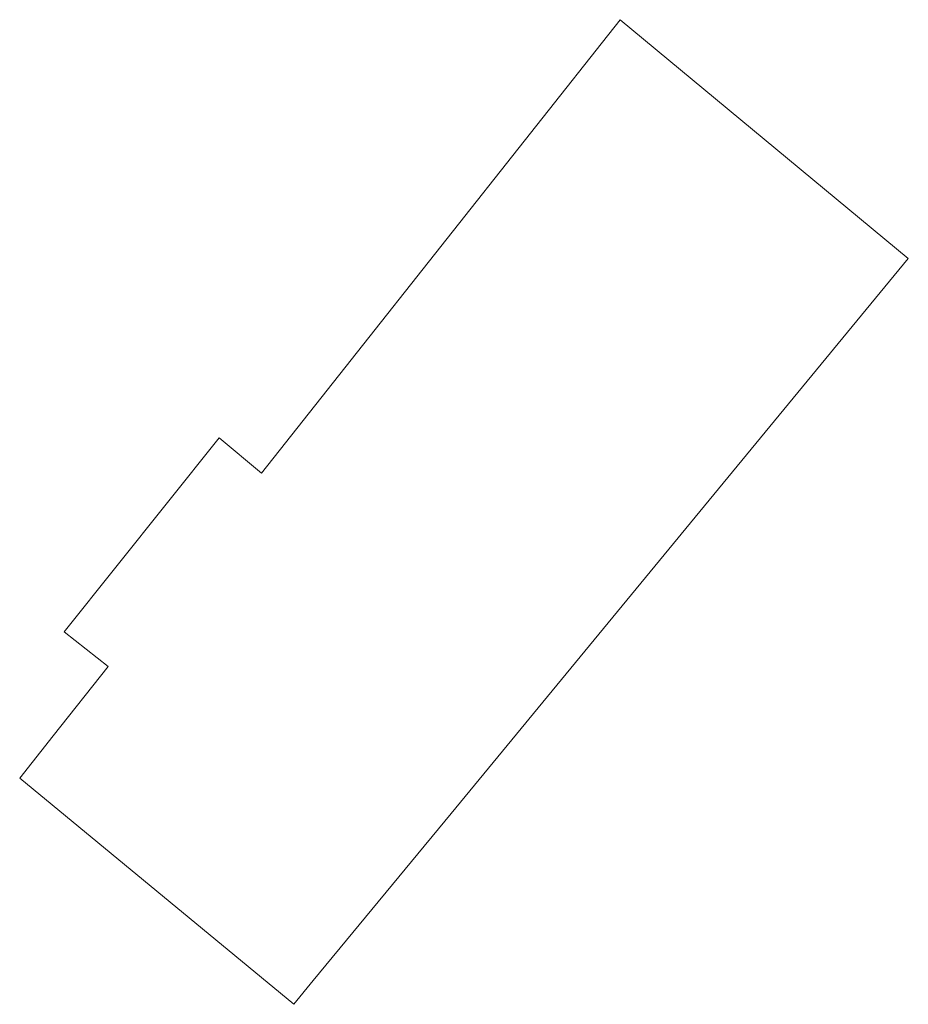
# Model space of a CAD drawing. Header units: metres. Extents: x 98034 to 106916, y 385129 to 392749.
# Tile 4 of 25: x 98912 to 98930, y 385398 to 385417. Entities that reach past the tile are written whole.
import ezdxf

# ---------------------------------------------------------------- set-up
doc = ezdxf.new("R2010")
doc.units = ezdxf.units.M
doc.layers.add('B-WE-OG-TOPOGRAFIE_BEBOUWING-G', color=8, linetype='Continuous', lineweight=13)
doc.layers.add('X-XX-AL-VERWIJZING-G', color=7, linetype='Continuous', lineweight=13)

# ---------------------------------------------------------------- blocks, each defined once
blk = doc.blocks.new('kadata')
at = {"layer": 'B-WE-OG-TOPOGRAFIE_BEBOUWING-G', "flags": 128}
for points in [[(98918.178, 385398.07), (98920.962, 385401.448), (98930.208, 385412.667), (98924.385, 385417.492), (98917.127, 385408.328), (98916.272, 385409.039), (98913.142, 385405.12), (98914.031, 385404.419), (98912.919, 385403.015)], [(98912.919, 385403.015), (98912.241, 385402.159), (98917.781, 385397.588)], [(98917.781, 385397.588), (98918.178, 385398.07)]]:
    blk.add_lwpolyline(points, dxfattribs=at)

msp = doc.modelspace()

# ---------------------------------------------------------------- block references
at = {"layer": 'X-XX-AL-VERWIJZING-G', "rotation": 360}
msp.add_blockref('kadata', (0, 0), dxfattribs=at)
msp.add_blockref('kadata', (0, 0), dxfattribs=at)

doc.saveas('drawing.dxf')
